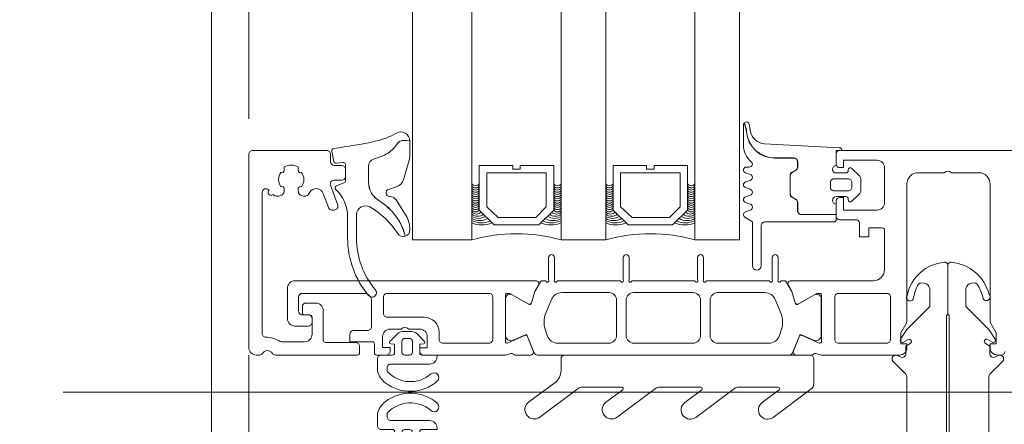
# Model space of a CAD drawing. Header units: millimetres. Extents: x 213386 to 459888, y 74252 to 208052.
# Tile 242 of 256: x 373011 to 373143, y 192253 to 192307. Entities that reach past the tile are written whole.
import ezdxf

# ---------------------------------------------------------------- set-up
doc = ezdxf.new("R2010")
doc.units = ezdxf.units.MM
doc.linetypes.add('ČÁRKOVANÁ', pattern=[19.05, 12.7, -6.35])
doc.layers.get('Defpoints').update_dxf_attribs({"color": 255, "lineweight": 0})
doc.layers.add('FASÁDA DETAILNÍ', color=255, linetype='Continuous', lineweight=0)
doc.layers.add('NOVA', color=255, linetype='Continuous', lineweight=0)
doc.styles.add('CS-ROMANS', font='romans.shx', dxfattribs={"width": 0.75, "oblique": 5})
doc.dimstyles.new('A_KÓTA_50', dxfattribs={"dimtxt": 110, "dimasz": 2, "dimexe": 100, "dimexo": 1500, "dimgap": 40, "dimtad": 1, "dimrnd": 1, "dimdsep": 46, "dimtxsty": 'CS-ROMANS', "dimblk": 'KOT_CARA20', "dimcen": 45, "dimse1": 1, "dimse2": 1, "dimclrd": 256, "dimclre": 256, "dimclrt": 256, "dimadec": 0, "dimazin": 0, "dimtfac": 1, "dimtix": 1, "dimtmove": 2, "dimatfit": 3, "dimldrblk": 'OBLIQUE', "dimfxl": 100, "dimtolj": 1, "dimarcsym": 0})

# ---------------------------------------------------------------- blocks, each defined once
blk = doc.blocks.new('244748_a')
blk.add_lwpolyline([(8.32, -1.69, 0.082248), (6.34, -0.9, -1.09695), (6.94, -0.1, -0.315353), (11.26, -5.15, -0.480529), (10.87, -5.64), (4.27, -5.64), (4.08, -5.45), (-16.53, -5.45), (-16.72, -5.64), (-20.43, -5.64, 0.574019), (-21.93, -4.78), (-22.99, -5.4, 0.524827), (-22.99, -5.9), (-21.93, -6.52, 0.574021), (-20.43, -5.66), (-16.72, -5.66), (-16.53, -5.85), (4.08, -5.85), (4.27, -5.66), (10.87, -5.66, -0.480529), (11.26, -6.15, -0.326229), (6.88, -11.09, -1.09695), (6.28, -10.3, 0.081457), (8.32, -9.61, 0.599203), (7.48, -8.05), (5.52, -8.05, 0.198965), (5.17, -8.2), (2.22, -11.15), (0.93, -12.01, -0.738038), (0.51, -11.62), (0.87, -11, 1), (0.35, -10.7), (0, -11.3), (-0.98, -11.3, 0.619205), (-1.45, -12.06), (-1.28, -12.43, -0.808139), (-2.04, -13.04), (-3.63, -11.44, 0.198906), (-4.34, -11.15), (-14.99, -11.15, -0.198936), (-16.76, -10.42), (-18.98, -8.2, 0.198942), (-19.33, -8.05), (-20.67, -8.05, 0.500217), (-21.09, -8.73, 0.122037), (-18.5, -10.27, -1.093735), (-19.1, -11.07, -0.240768), (-23.7, -6.07, -0.106226), (-23.7, -5.23, -0.256232), (-19, -0.13, -1.093735), (-18.4, -0.92, 0.116856), (-21.09, -2.57, 0.500217), (-20.67, -3.25), (-19.33, -3.25, 0.198942), (-18.98, -3.1), (-16.75, -0.88, -0.198936), (-14.99, -0.15), (-4.34, -0.15, 0.198907), (-3.63, 0.14), (-2.04, 1.74, -0.808139), (-1.28, 1.13), (-1.45, 0.76, 0.619205), (-0.98, 0), (0, 0), (0.35, -0.6, 1), (0.87, -0.3), (0.51, 0.32, -0.738038), (0.93, 0.71), (2.22, -0.15), (5.17, -3.1, 0.198965), (5.52, -3.25), (7.48, -3.25, 0.599203)], format="xyb", close=True)
blk = doc.blocks.new('284336')
for points in [[(-0.7, -9.6), (-10, -9.6, 0.414511), (-10.51, -10.11), (-10.51, -15.51, -1), (-11.69, -15.51), (-11.69, -9.6), (-12.69, -8.95, -0.668884), (-12.6, -8.23), (-11.99, -8.01, 0.766384), (-11.99, -7.21), (-12.6, -6.99, -0.76831), (-12.6, -6.23), (-11.99, -6.01, 0.766384), (-11.99, -5.21), (-12.6, -4.99, -0.76831), (-12.6, -4.23), (-11.99, -4.01, 0.766384), (-11.99, -3.21), (-12.6, -2.99, -0.877523), (-12.5, -2.22), (-12.1, -2.22, 0.698129), (-11.83, -1.5, -0.220231), (-12.89, 0.78), (-12.89, 3.45, -0.157143), (-12.82, 3.68), (-12.69, 3.42, -0.067482), (-12.48, 2.53, 0.393136), (-8.66, -1.02), (-6.1, -1.02, -0.414214), (-5.61, -1.51), (-5.61, -2.22, -0.267949), (-5.85, -2.65), (-6.35, -2.93, 0.267949), (-6.61, -3.38), (-6.61, -5.84, 0.267949), (-6.35, -6.29), (-5.85, -6.57, -0.267949), (-5.61, -7), (-5.61, -8.11, 0.414215), (-5.1, -8.62), (-0.41, -8.62), (-0.41, -9.31, -0.414212), (-0.7, -9.6)], [(-0.41, 0), (-0.41, -2, 0.990243), (-0.4, -3.02), (0.9, -3.02, 0.414214), (1.21, -2.71), (1.21, -2.61, -0.668123), (1.71, -2.4), (2.75, -3.45, -0.199004), (2.89, -3.79), (2.89, -5.43, -0.199038), (2.75, -5.77), (1.71, -6.82, -0.668191), (1.21, -6.61), (1.21, -6.51, 0.414214), (0.9, -6.2), (-0.4, -6.2, 0.990269), (-0.41, -7.22), (-0.41, -8.6), (-5.1, -8.6, -0.414215), (-5.59, -8.11), (-5.59, -7, 0.267949), (-5.84, -6.56), (-6.34, -6.27, -0.267949), (-6.59, -5.84), (-6.59, -3.38, -0.267949), (-6.34, -2.95), (-5.84, -2.66, 0.267949), (-5.59, -2.22), (-5.59, -1.51, 0.414214), (-6.1, -1), (-8.66, -1, -0.393156), (-12.46, 2.53, 0.067572), (-12.67, 3.43), (-12.8, 3.7, -0.637545), (-12.12, 3.53), (-11.92, 2.53, 0.344315), (-10.06, 0.91), (0, 0.38, -0.406913), (0.39, 0), (-0.41, 0)], [(1.7, -4.31, 0.414235), (1.2, -3.81), (-0.7, -3.81, 0.414214), (-1.2, -4.31), (-1.2, -4.91, 0.414214), (-0.7, -5.41), (1.2, -5.41, 0.414235), (1.7, -4.91), (1.7, -4.31)]]:
    blk.add_lwpolyline(points, format="xyb", close=True)
blk = doc.blocks.new('433270')
blk.add_lwpolyline([(1, 0, 0.414364), (0, -1), (0, -1.4, 0.255924), (0.23, -1.83, -0.547723), (0.23, -3.17, 0.255924), (0, -3.6), (0, -14.6, 0.414214), (0.3, -14.9), (1.2, -14.9, 0.414214), (1.7, -14.4), (1.7, -10.3, -0.414214), (2, -10), (6, -10, 0.414248), (7, -9), (7, -7.7, 0.414179), (6.5, -7.2), (5.7, -7.2, 0.414232), (5.4, -7.5), (5.4, -8.2, -0.414198), (5.1, -8.5), (2.8, -8.5, -0.414204), (1.8, -7.5), (1.8, -4.49, -0.147432), (1.97, -3.94, 0.147461), (2.4, -2.5), (2.4, -2.3, -0.414214), (2.9, -1.8), (21.87, -1.8, -0.668178), (22.22, -2.65), (22.16, -2.72, 1), (21.59, -3.29), (21.52, -3.35, 0.198912), (21.38, -3.71), (21.38, -4.05, 0.414214), (22.08, -4.75), (22.38, -4.75, 0.576988), (22.64, -4.3, -0.311246), (24.56, -4.3, 0.576988), (24.82, -4.75), (25.3, -4.75, -0.260065), (25.3, -6.65), (24.82, -6.65, 0.576988), (24.56, -7.1, -0.311246), (22.64, -7.1, 0.576988), (22.38, -6.65), (22.08, -6.65, 0.414214), (21.38, -7.35), (21.38, -7.61, 0.267949), (21.63, -8.04), (21.89, -8.2, -0.637047), (21.73, -10), (19.83, -10.7, 0.315299), (19.5, -11.17), (19.5, -11.49, 0.520567), (20.17, -11.96), (22.83, -10.99, -0.520567), (23.5, -11.46), (23.5, -12.5, 0.414062), (24, -13), (25, -13, 0.414186), (25.5, -12.5), (25.5, -11.5, -0.414182), (26, -11), (27, -11, 0.414214), (27.5, -10.5), (27.5, -0.5, 0.414214), (27, 0), (1, 0)], format="xyb", close=True)
blk = doc.blocks.new('284325')
for points in [[(0.84, -5.23, -0.560316), (0.94, -4.73), (1.94, -4.36, 0.3153), (2.14, -4.08), (2.14, -1.89, 0.451558), (1.8, -1.59), (0.9, -1.7, -0.399586), (0.57, -1.46), (0.3, -0.07, -0.415977), (0.53, 0.29, 0.024107), (6.15, 1.24, 0.076636), (8.99, 2.34, -0.577615), (10.79, 1.3), (10.02, 1.37, 0.283171), (9.08, 0.9, -0.168429), (7.07, -0.74), (5.9, -1.16, 0.315302), (5.24, -2.1), (5.24, -4.21, 0.269719), (6.76, -6.82, -0.194797), (10.18, -11.53, -0.342663), (9.17, -11.17, 0.119207), (5.43, -7.59, 0.578571), (3.63, -8.62), (3.63, -11.77, 0.176415), (6.16, -18.72, -1), (5.24, -19.49, -0.176415), (2.43, -11.77), (2.43, -8.89, 0.208286), (0.84, -5.23)], [(8.95, -6.65), (10.32, -8.78, -0.134555), (10.79, -10.63, -0.339795), (10.19, -11.53, 0.194788), (6.76, -6.81, -0.269736), (5.25, -4.21), (5.25, -2.1, -0.315302), (5.9, -1.17), (7.07, -0.74, 0.168429), (9.09, 0.89, -0.283167), (10.01, 1.36), (10.79, 1.29), (10.79, -0.74, -0.070852), (10.71, -1.3), (9.95, -3.93, -0.241839), (9.08, -4.83), (7.93, -5.22, 0.836024), (8.08, -6.19), (8.11, -6.19, -0.255349), (8.95, -6.65)]]:
    blk.add_lwpolyline(points, format="xyb", close=True)
blk = doc.blocks.new('288126')
for points in [[(-16.5, 0), (16.5, 0)], [(-17, -2.08), (-17, -0.5)], [(17, -0.5), (17, -3.8)], [(-21.36, -6.34), (-17.8, -3.69)], [(-14.71, -4.5), (-19.87, -8.34)], [(-8.83, -4.3), (-14.11, -4.3)], [(-10.96, -6.34), (-8.71, -4.66)], [(-4.31, -4.5), (-9.47, -8.34)], [(1.81, -4.3), (-3.71, -4.3)], [(-0.35, -6.36), (1.93, -4.66)], [(6.33, -4.5), (1.14, -8.37)], [(12.21, -4.3), (6.93, -4.3)], [(10.05, -6.36), (12.33, -4.66)], [(16.6, -4.6), (11.54, -8.37)]]:
    blk.add_lwpolyline(points)
for centre, radius, start, end in [((16.5, -0.5), 0.5, 0, 90), ((-16.5, -0.5), 0.5, 90, 180), ((16, -3.8), 1, 306.7059, 0), ((-20.61, -7.34), 1.25, 126.7059, 306.7059), ((-10.21, -7.34), 1.25, 126.7059, 306.7059), ((0.4, -7.37), 1.25, 126.7059, 306.7059), ((10.8, -7.37), 1.25, 126.7059, 306.7059)]:
    blk.add_arc(centre, radius, start, end)
at = {"extrusion": (0, 0, -1)}
for centre, radius, start, end in [((19, -2.08), 2, 180, 233.2941), ((14.11, -5.3), 1, 53.2941, 90), ((8.83, -4.5), 0.2, 90, 233.2941), ((3.71, -5.3), 1, 53.2941, 90), ((-1.81, -4.5), 0.2, 90, 233.2941), ((-6.93, -5.3), 1, 53.2941, 90), ((-12.21, -4.5), 0.2, 90, 233.2941)]:
    blk.add_arc(centre, radius, start, end, dxfattribs=at)
blk = doc.blocks.new('246426')
for points in [[(-1.84, 0.64), (-2.86, -0.38, 0.198926), (-3.15, -1.09), (-3.15, -2.31, 0.198926), (-2.86, -3.02), (-1.84, -4.04, 0.637051), (-1.5, -3.92), (-1.45, -3.4), (-0.3, -3.4, -0.41484), (0, -3.7), (0, -5.19, 0.414232), (0.5, -5.69), (2.14, -5.69, 0.071862), (2.2, -5.68, 0.157876), (3.73, -4.64, 0.360336), (3.48, 2.39, 0.964062), (2.54, 1.48, -0.403385), (2.25, -4.34, -0.190964), (2.11, -4.39), (1.7, -4.39, -0.414214), (1.2, -3.89), (1.2, 1.31, 0.414201), (0.2, 2.31), (0, 2.31), (0, 0.3, -0.414214), (-0.3, 0), (-1.45, 0), (-1.5, 0.52, 0.637051), (-1.84, 0.64)], [(-2.25, -1.4, -0.414214), (-1.85, -1), (-0.4, -1, -0.414214), (0, -1.4), (0, -2, -0.414214), (-0.4, -2.4), (-1.85, -2.4, -0.414214), (-2.25, -2), (-2.25, -1.4)]]:
    blk.add_lwpolyline(points, format="xyb", close=True)
blk = doc.blocks.new('A$C29162560')
at = {"layer": 'FASÁDA DETAILNÍ'}
for p, q in [((-913, -9654.5), (-913, -7745.5)), ((-905, -7745.5), (-905, -9654.5)), ((-893, -9654.5), (-893, -7745.5)), ((-887, -7745.5), (-887, -9654.5)), ((-875, -9654.5), (-875, -7745.5)), ((-869, -7745.5), (-869, -9654.5)), ((-905, -9654.5), (-913, -9654.5)), ((-887, -9654.5), (-893, -9654.5)), ((-869, -9654.5), (-875, -9654.5)), ((-959.95, -9675), (-591.71, -9675)), ((-959.95, -9675), (-591.71, -9675))]:
    blk.add_line(p, q, dxfattribs=at)
for points in [[(25640, -21740), (-940, -21740), (-940, 1940), (25640, 1940)], [(-894, -9644.5), (-894, -9650.5), (-896, -9652.5), (-902, -9652.5), (-904, -9650.5), (-904, -9644.5), (-899.5, -9644.5), (-899.5, -9645), (-898.5, -9645), (-898.5, -9644.5)], [(-894, -9644.5), (-894, -9650.5), (-896, -9652.5), (-902, -9652.5), (-904, -9650.5), (-904, -9644.5), (-899.5, -9644.5), (-899.5, -9645), (-898.5, -9645), (-898.5, -9644.5)], [(-876, -9644.5), (-876, -9650.5), (-878, -9652.5), (-884, -9652.5), (-886, -9650.5), (-886, -9644.5), (-881.5, -9644.5), (-881.5, -9645), (-880.5, -9645), (-880.5, -9644.5)], [(-876, -9644.5), (-876, -9650.5), (-878, -9652.5), (-884, -9652.5), (-886, -9650.5), (-886, -9644.5), (-881.5, -9644.5), (-881.5, -9645), (-880.5, -9645), (-880.5, -9644.5)], [(-903, -9645.5), (-895, -9645.5), (-895, -9650.09), (-896.41, -9651.5), (-901.45, -9651.5), (-903, -9650.09)], [(-903, -9645.5), (-895, -9645.5), (-895, -9650.09), (-896.41, -9651.5), (-901.45, -9651.5), (-903, -9650.09)], [(-885, -9645.5), (-877, -9645.5), (-877, -9650.09), (-878.41, -9651.5), (-883.45, -9651.5), (-885, -9650.09)], [(-885, -9645.5), (-877, -9645.5), (-877, -9650.09), (-878.41, -9651.5), (-883.45, -9651.5), (-885, -9650.09)]]:
    blk.add_lwpolyline(points, close=True, dxfattribs=at)
at = {"layer": 'FASÁDA DETAILNÍ', "linetype": 'ČÁRKOVANÁ', "ltscale": 5}
blk.add_lwpolyline([(25635, -21735), (-935, -21735), (-935, 1935), (25635, 1935)], close=True, dxfattribs=at)
at = {"layer": 'FASÁDA DETAILNÍ'}
blk.add_lwpolyline([(-707, -9642.5), (-855.5, -9642.5, 0.414214), (-856, -9643), (-856, -9644.3, 0.41422), (-855.5, -9644.8), (-855, -9644.8), (-855, -9643.8), (-850.5, -9643.8, -0.414214), (-849.5, -9644.8), (-849.5, -9649.5, -0.414214), (-850.5, -9650.5), (-855, -9650.5), (-855, -9648.8), (-855.5, -9648.8, 0.414201), (-856, -9649.3), (-856, -9651.3, 0.414214), (-855.5, -9651.8), (-853.36, -9651.8, -0.414214), (-852.86, -9652.3), (-852.86, -9654.1), (-851.61, -9654.1), (-851.61, -9652.9), (-849.8, -9652.9, -0.414214), (-849.5, -9653.2), (-849.5, -9658.5, -0.414167), (-851, -9660), (-858, -9660), (-862.1, -9660, 0.57735), (-862.44, -9660.6), (-861.95, -9661.46), (-861.52, -9662.96, 0.488701), (-861.08, -9663.13), (-858.61, -9661.7), (-858.19, -9661.7, -0.432566), (-858, -9661.9), (-858, -9668.2, -0.548397), (-858.28, -9668.39), (-860.66, -9667.32, 0.425336), (-860.93, -9667.43), (-861.75, -9669.45, 0.531563), (-861.38, -9670), (-859.31, -9670, 0.231306), (-859.07, -9669.89, -0.306185), (-858.76, -9669.78), (-858, -9670), (-847.49, -9670, 0.414214), (-846.49, -9669), (-846.49, -9668.5), (-847.29, -9668.5), (-847.29, -9667), (-846.63, -9665.86, 0.13165), (-846.5, -9665.36), (-846.5, -9646.99, -0.414214), (-845, -9645.49), (-841.5, -9645.49, -0.399985), (-840.5, -9645.49), (-836.8, -9645.49, -0.414214), (-835.3, -9646.99), (-835.3, -9665.36, 0.13165), (-835.17, -9665.86), (-834.51, -9667), (-834.51, -9668.5), (-835.31, -9668.5), (-835.31, -9669, 0.414214), (-834.31, -9670), (-833.8, -9670, 0.414214), (-833.3, -9669.5)], format="xyb", dxfattribs=at)
blk.add_lwpolyline([(-707, -9642.5), (-855.5, -9642.5, 0.414214), (-856, -9643), (-856, -9644.3, 0.41422), (-855.5, -9644.8), (-855, -9644.8), (-855, -9643.8), (-850.5, -9643.8, -0.414214), (-849.5, -9644.8), (-849.5, -9649.5, -0.414214), (-850.5, -9650.5), (-855, -9650.5), (-855, -9648.8), (-855.5, -9648.8, 0.414201), (-856, -9649.3), (-856, -9651.3, 0.414214), (-855.5, -9651.8), (-853.36, -9651.8, -0.414214), (-852.86, -9652.3), (-852.86, -9654.1), (-851.61, -9654.1), (-851.61, -9652.9), (-849.8, -9652.9, -0.414214), (-849.5, -9653.2), (-849.5, -9658.5, -0.414167), (-851, -9660), (-858, -9660), (-862.1, -9660, 0.57735), (-862.44, -9660.6), (-861.95, -9661.46), (-861.52, -9662.96, 0.488701), (-861.08, -9663.13), (-858.61, -9661.7), (-858.19, -9661.7, -0.432566), (-858, -9661.9), (-858, -9668.2, -0.548397), (-858.28, -9668.39), (-860.66, -9667.32, 0.425336), (-860.93, -9667.43), (-861.75, -9669.45, 0.531563), (-861.38, -9670), (-859.31, -9670, 0.231306), (-859.07, -9669.89, -0.306185), (-858.76, -9669.78), (-858, -9670), (-847.49, -9670, 0.414214), (-846.49, -9669), (-846.49, -9668.5), (-847.29, -9668.5), (-847.29, -9667), (-846.63, -9665.86, 0.13165), (-846.5, -9665.36), (-846.5, -9646.99, -0.414214), (-845, -9645.49), (-841.5, -9645.49, -0.399985), (-840.5, -9645.49), (-836.8, -9645.49, -0.414214), (-835.3, -9646.99), (-835.3, -9665.36, 0.13165), (-835.17, -9665.86), (-834.51, -9667), (-834.51, -9668.5), (-835.31, -9668.5), (-835.31, -9669, 0.414214), (-834.31, -9670), (-833.8, -9670, 0.414214), (-833.3, -9669.5)], format="xyb", dxfattribs=at)
for points in [[(-862.34, -9670), (-874.25, -9670), (-896.16, -9670, -0.305837), (-896.62, -9669.69), (-897.55, -9667.4, 0.425336), (-897.81, -9667.29), (-899.43, -9668.01, -0.543753), (-900.49, -9667.32), (-900.49, -9662.42, -0.578182), (-899.59, -9661.9), (-897.4, -9663.16, 0.488505), (-896.96, -9662.99), (-896.52, -9661.47), (-895.76, -9660.15, -0.282478), (-895.49, -9660), (-895.04, -9660, 1.447009), (-894.69, -9659.87), (-894.69, -9656.9, -1), (-893.89, -9656.9), (-893.89, -9659.87, 1.447009), (-893.54, -9660), (-885, -9660, 1.447009), (-884.65, -9659.87), (-884.65, -9656.9, -1), (-883.85, -9656.9), (-883.85, -9659.87, 1.447009), (-883.5, -9660), (-875, -9660, 1.447009), (-874.65, -9659.87), (-874.65, -9656.9, -1), (-873.85, -9656.9), (-873.85, -9659.87, 1.447009), (-873.5, -9660), (-864.96, -9660, 1.447009), (-864.61, -9659.87), (-864.61, -9656.9, -1), (-863.81, -9656.9), (-863.81, -9659.87, 1.447009), (-863.46, -9660), (-863.01, -9660, -0.282478), (-862.74, -9660.15), (-861.98, -9661.47), (-861.54, -9662.99, 0.488505), (-861.1, -9663.16), (-858.91, -9661.9, -0.578182), (-858.01, -9662.42), (-858.01, -9667.32, -0.543753), (-859.07, -9668.01), (-860.69, -9667.29, 0.425336), (-860.95, -9667.4), (-861.88, -9669.69, -0.305837), (-862.34, -9670)], [(-862.34, -9670), (-874.25, -9670), (-896.16, -9670, -0.305837), (-896.62, -9669.69), (-897.55, -9667.4, 0.425336), (-897.81, -9667.29), (-899.43, -9668.01, -0.543753), (-900.49, -9667.32), (-900.49, -9662.42, -0.578182), (-899.59, -9661.9), (-897.4, -9663.16, 0.488505), (-896.96, -9662.99), (-896.52, -9661.47), (-895.76, -9660.15, -0.282478), (-895.49, -9660), (-895.04, -9660, 1.447009), (-894.69, -9659.87), (-894.69, -9656.9, -1), (-893.89, -9656.9), (-893.89, -9659.87, 1.447009), (-893.54, -9660), (-885, -9660, 1.447009), (-884.65, -9659.87), (-884.65, -9656.9, -1), (-883.85, -9656.9), (-883.85, -9659.87, 1.447009), (-883.5, -9660), (-875, -9660, 1.447009), (-874.65, -9659.87), (-874.65, -9656.9, -1), (-873.85, -9656.9), (-873.85, -9659.87, 1.447009), (-873.5, -9660), (-864.96, -9660, 1.447009), (-864.61, -9659.87), (-864.61, -9656.9, -1), (-863.81, -9656.9), (-863.81, -9659.87, 1.447009), (-863.46, -9660), (-863.01, -9660, -0.282478), (-862.74, -9660.15), (-861.98, -9661.47), (-861.54, -9662.99, 0.488505), (-861.1, -9663.16), (-858.91, -9661.9, -0.578182), (-858.01, -9662.42), (-858.01, -9667.32, -0.543753), (-859.07, -9668.01), (-860.69, -9667.29, 0.425336), (-860.95, -9667.4), (-861.88, -9669.69, -0.305837), (-862.34, -9670)], [(-900.5, -9670), (-911.5, -9670, -0.414426), (-912, -9669.5), (-912, -9669.01), (-911, -9669.01), (-911, -9667.51, 0.414214), (-912, -9666.51), (-913.5, -9666.51, 0.399985), (-914.5, -9666.51), (-916, -9666.51, 0.414214), (-917, -9667.51), (-917, -9669), (-916, -9669), (-916, -9669.5, -0.414456), (-916.5, -9670), (-917.8, -9670, -0.413971), (-918.1, -9669.7), (-918.1, -9668.5, 0.414214), (-918.4, -9668.2), (-921.4, -9668.2), (-921.4, -9667.2, -0.414214), (-920.9, -9666.7), (-919, -9666.7, 0.414214), (-918.5, -9666.2), (-918.5, -9662.7, 0.414206), (-919.5, -9661.7), (-927.8, -9661.7, 0.414206), (-928.3, -9662.2), (-928.3, -9664.1, 0.414219), (-927.8, -9664.6), (-927, -9664.6, -0.414214), (-926.5, -9665.1), (-926.5, -9665.6, -0.414214), (-927, -9666.1), (-928.8, -9666.1, -0.414214), (-929.8, -9665.1), (-929.8, -9661, -0.414214), (-928.8, -9660), (-900.5, -9660), (-896.4, -9660, -0.57735), (-896.05, -9660.6), (-896.55, -9661.46), (-896.98, -9662.96, -0.488701), (-897.42, -9663.13), (-899.88, -9661.7), (-900.31, -9661.7, 0.432566), (-900.5, -9661.9), (-900.5, -9668.2, 0.548397), (-900.22, -9668.39), (-897.83, -9667.32, -0.425336), (-897.57, -9667.43), (-896.75, -9669.45, -0.531563), (-897.12, -9670), (-899.19, -9670, -0.231306), (-899.42, -9669.89, 0.306185), (-899.74, -9669.78), (-900.5, -9670)], [(-900.5, -9670), (-911.5, -9670, -0.414426), (-912, -9669.5), (-912, -9669.01), (-911, -9669.01), (-911, -9667.51, 0.414214), (-912, -9666.51), (-913.5, -9666.51, 0.399985), (-914.5, -9666.51), (-916, -9666.51, 0.414214), (-917, -9667.51), (-917, -9669), (-916, -9669), (-916, -9669.5, -0.414456), (-916.5, -9670), (-917.8, -9670, -0.413971), (-918.1, -9669.7), (-918.1, -9668.5, 0.414214), (-918.4, -9668.2), (-921.4, -9668.2), (-921.4, -9667.2, -0.414214), (-920.9, -9666.7), (-919, -9666.7, 0.414214), (-918.5, -9666.2), (-918.5, -9662.7, 0.414206), (-919.5, -9661.7), (-927.8, -9661.7, 0.414206), (-928.3, -9662.2), (-928.3, -9664.1, 0.414219), (-927.8, -9664.6), (-927, -9664.6, -0.414214), (-926.5, -9665.1), (-926.5, -9665.6, -0.414214), (-927, -9666.1), (-928.8, -9666.1, -0.414214), (-929.8, -9665.1), (-929.8, -9661, -0.414214), (-928.8, -9660), (-900.5, -9660), (-896.4, -9660, -0.57735), (-896.05, -9660.6), (-896.55, -9661.46), (-896.98, -9662.96, -0.488701), (-897.42, -9663.13), (-899.88, -9661.7), (-900.31, -9661.7, 0.432566), (-900.5, -9661.9), (-900.5, -9668.2, 0.548397), (-900.22, -9668.39), (-897.83, -9667.32, -0.425336), (-897.57, -9667.43), (-896.75, -9669.45, -0.531563), (-897.12, -9670), (-899.19, -9670, -0.231306), (-899.42, -9669.89, 0.306185), (-899.74, -9669.78), (-900.5, -9670)], [(-902.7, -9661.7), (-916.4, -9661.7, 0.414214), (-916.9, -9662.2), (-916.9, -9664.41, 0.414214), (-916.4, -9664.91), (-911.43, -9664.91, -0.411139), (-909.4, -9666.91), (-909.4, -9667.9, 0.414214), (-908.9, -9668.4), (-902.7, -9668.4, 0.414214), (-902.2, -9667.9), (-902.2, -9662.2, 0.414214), (-902.7, -9661.7)], [(-902.7, -9661.7), (-916.4, -9661.7, 0.414214), (-916.9, -9662.2), (-916.9, -9664.41, 0.414214), (-916.4, -9664.91), (-911.43, -9664.91, -0.411139), (-909.4, -9666.91), (-909.4, -9667.9, 0.414214), (-908.9, -9668.4), (-902.7, -9668.4, 0.414214), (-902.2, -9667.9), (-902.2, -9662.2, 0.414214), (-902.7, -9661.7)], [(-893.45, -9668.4), (-886.55, -9668.4, 0.414218), (-885.55, -9667.4), (-885.55, -9662.6, 0.414218), (-886.55, -9661.6), (-892.91, -9661.6, 0.305619), (-894.3, -9662.54), (-895.08, -9664.46, 0.176429), (-895.15, -9666.51), (-894.88, -9667.36, 0.324916), (-893.45, -9668.4)], [(-893.45, -9668.4), (-886.55, -9668.4, 0.414218), (-885.55, -9667.4), (-885.55, -9662.6, 0.414218), (-886.55, -9661.6), (-892.91, -9661.6, 0.305619), (-894.3, -9662.54), (-895.08, -9664.46, 0.176429), (-895.15, -9666.51), (-894.88, -9667.36, 0.324916), (-893.45, -9668.4)], [(-883.25, -9668.4), (-875.25, -9668.4, 0.414214), (-874.25, -9667.4), (-874.25, -9662.6, 0.414214), (-875.25, -9661.6), (-883.25, -9661.6, 0.414214), (-884.25, -9662.6), (-884.25, -9667.4, 0.414214), (-883.25, -9668.4)], [(-883.25, -9668.4), (-875.25, -9668.4, 0.414214), (-874.25, -9667.4), (-874.25, -9662.6, 0.414214), (-875.25, -9661.6), (-883.25, -9661.6, 0.414214), (-884.25, -9662.6), (-884.25, -9667.4, 0.414214), (-883.25, -9668.4)], [(-871.95, -9668.4), (-865.05, -9668.4, 0.324916), (-863.62, -9667.36), (-863.35, -9666.51, 0.176429), (-863.42, -9664.46), (-864.2, -9662.54, 0.305619), (-865.59, -9661.6), (-871.95, -9661.6, 0.414218), (-872.95, -9662.6), (-872.95, -9667.4, 0.414218), (-871.95, -9668.4)], [(-871.95, -9668.4), (-865.05, -9668.4, 0.324916), (-863.62, -9667.36), (-863.35, -9666.51, 0.176429), (-863.42, -9664.46), (-864.2, -9662.54, 0.305619), (-865.59, -9661.6), (-871.95, -9661.6, 0.414218), (-872.95, -9662.6), (-872.95, -9667.4, 0.414218), (-871.95, -9668.4)], [(-848.7, -9667.9, -0.414214), (-849.2, -9668.4), (-855.7, -9668.4, -0.414214), (-856.2, -9667.9), (-856.2, -9662.2, -0.414214), (-855.7, -9661.7), (-849.2, -9661.7, -0.414214), (-848.7, -9662.2), (-848.7, -9667.9)], [(-848.7, -9667.9, -0.414214), (-849.2, -9668.4), (-855.7, -9668.4, -0.414214), (-856.2, -9667.9), (-856.2, -9662.2, -0.414214), (-855.7, -9661.7), (-849.2, -9661.7, -0.414214), (-848.7, -9662.2), (-848.7, -9667.9)]]:
    blk.add_lwpolyline(points, format="xyb", close=True, dxfattribs=at)
for centre, radius, start, end in [((-904.5, -9646.64), 0.596, 213.0366, 326.9634), ((-904.5, -9646.64), 0.596, 213.0366, 326.9634), ((-904.5, -9646.93), 0.596, 213.0366, 326.9634), ((-904.5, -9646.93), 0.596, 213.0366, 326.9634), ((-904.5, -9647.22), 0.596, 213.0366, 326.9634), ((-904.5, -9647.22), 0.596, 213.0366, 326.9634), ((-904.5, -9647.51), 0.596, 213.0366, 326.9634), ((-904.5, -9647.51), 0.596, 213.0366, 326.9634), ((-893.5, -9646.64), 0.596, 213.0366, 326.9634), ((-893.5, -9646.64), 0.596, 213.0366, 326.9634), ((-893.5, -9646.93), 0.596, 213.0366, 326.9634), ((-893.5, -9646.93), 0.596, 213.0366, 326.9634), ((-893.5, -9647.22), 0.596, 213.0366, 326.9634), ((-893.5, -9647.22), 0.596, 213.0366, 326.9634), ((-893.5, -9647.51), 0.596, 213.0366, 326.9634), ((-893.5, -9647.51), 0.596, 213.0366, 326.9634), ((-886.5, -9646.64), 0.596, 213.0366, 326.9634), ((-886.5, -9646.64), 0.596, 213.0366, 326.9634), ((-886.5, -9646.93), 0.596, 213.0366, 326.9634), ((-886.5, -9646.93), 0.596, 213.0366, 326.9634), ((-886.5, -9647.22), 0.596, 213.0366, 326.9634), ((-886.5, -9647.22), 0.596, 213.0366, 326.9634), ((-886.5, -9647.51), 0.596, 213.0366, 326.9634), ((-886.5, -9647.51), 0.596, 213.0366, 326.9634), ((-875.5, -9646.64), 0.596, 213.0366, 326.9634), ((-875.5, -9646.64), 0.596, 213.0366, 326.9634), ((-875.5, -9646.93), 0.596, 213.0366, 326.9634), ((-875.5, -9646.93), 0.596, 213.0366, 326.9634), ((-875.5, -9647.22), 0.596, 213.0366, 326.9634), ((-875.5, -9647.22), 0.596, 213.0366, 326.9634), ((-875.5, -9647.51), 0.596, 213.0366, 326.9634), ((-875.5, -9647.51), 0.596, 213.0366, 326.9634), ((-904.5, -9647.81), 0.596, 213.0366, 326.9634), ((-904.5, -9647.81), 0.596, 213.0366, 326.9634), ((-904.5, -9648.1), 0.596, 213.0366, 326.9634), ((-904.5, -9648.1), 0.596, 213.0366, 326.9634), ((-904.5, -9648.39), 0.596, 213.0366, 326.9634), ((-904.5, -9648.39), 0.596, 213.0366, 326.9634), ((-904.5, -9648.68), 0.596, 213.0366, 326.9634), ((-904.5, -9648.68), 0.596, 213.0366, 326.9634), ((-904.5, -9648.98), 0.596, 213.0366, 326.9634), ((-904.5, -9648.98), 0.596, 213.0366, 326.9634), ((-893.5, -9647.81), 0.596, 213.0366, 326.9634), ((-893.5, -9647.81), 0.596, 213.0366, 326.9634), ((-893.5, -9648.1), 0.596, 213.0366, 326.9634), ((-893.5, -9648.1), 0.596, 213.0366, 326.9634), ((-893.5, -9648.39), 0.596, 213.0366, 326.9634), ((-893.5, -9648.39), 0.596, 213.0366, 326.9634), ((-893.5, -9648.68), 0.596, 213.0366, 326.9634), ((-893.5, -9648.68), 0.596, 213.0366, 326.9634), ((-893.5, -9648.98), 0.596, 213.0366, 326.9634), ((-893.5, -9648.98), 0.596, 213.0366, 326.9634), ((-886.5, -9647.81), 0.596, 213.0366, 326.9634), ((-886.5, -9647.81), 0.596, 213.0366, 326.9634), ((-886.5, -9648.1), 0.596, 213.0366, 326.9634), ((-886.5, -9648.1), 0.596, 213.0366, 326.9634), ((-886.5, -9648.39), 0.596, 213.0366, 326.9634), ((-886.5, -9648.39), 0.596, 213.0366, 326.9634), ((-886.5, -9648.68), 0.596, 213.0366, 326.9634), ((-886.5, -9648.68), 0.596, 213.0366, 326.9634), ((-886.5, -9648.98), 0.596, 213.0366, 326.9634), ((-886.5, -9648.98), 0.596, 213.0366, 326.9634), ((-875.5, -9647.81), 0.596, 213.0366, 326.9634), ((-875.5, -9647.81), 0.596, 213.0366, 326.9634), ((-875.5, -9648.1), 0.596, 213.0366, 326.9634), ((-875.5, -9648.1), 0.596, 213.0366, 326.9634), ((-875.5, -9648.39), 0.596, 213.0366, 326.9634), ((-875.5, -9648.39), 0.596, 213.0366, 326.9634), ((-875.5, -9648.68), 0.596, 213.0366, 326.9634), ((-875.5, -9648.68), 0.596, 213.0366, 326.9634), ((-875.5, -9648.98), 0.596, 213.0366, 326.9634), ((-875.5, -9648.98), 0.596, 213.0366, 326.9634), ((-904.5, -9649.27), 0.596, 213.0366, 326.9634), ((-904.5, -9649.27), 0.596, 213.0366, 326.9634), ((-904.5, -9649.56), 0.596, 213.0366, 326.9634), ((-904.5, -9649.56), 0.596, 213.0366, 326.9634), ((-904.5, -9649.85), 0.596, 213.0366, 326.9634), ((-904.5, -9649.85), 0.596, 213.0366, 326.9634), ((-904.5, -9650.15), 0.596, 213.0366, 326.9634), ((-904.5, -9650.15), 0.596, 213.0366, 326.9634), ((-893.5, -9649.27), 0.596, 213.0366, 326.9634), ((-893.5, -9649.27), 0.596, 213.0366, 326.9634), ((-893.5, -9649.56), 0.596, 213.0366, 326.9634), ((-893.5, -9649.56), 0.596, 213.0366, 326.9634), ((-893.5, -9649.85), 0.596, 213.0366, 326.9634), ((-893.5, -9649.85), 0.596, 213.0366, 326.9634), ((-893.5, -9650.15), 0.596, 213.0366, 326.9634), ((-893.5, -9650.15), 0.596, 213.0366, 326.9634), ((-886.5, -9649.27), 0.596, 213.0366, 326.9634), ((-886.5, -9649.27), 0.596, 213.0366, 326.9634), ((-886.5, -9649.56), 0.596, 213.0366, 326.9634), ((-886.5, -9649.56), 0.596, 213.0366, 326.9634), ((-886.5, -9649.85), 0.596, 213.0366, 326.9634), ((-886.5, -9649.85), 0.596, 213.0366, 326.9634), ((-886.5, -9650.15), 0.596, 213.0366, 326.9634), ((-886.5, -9650.15), 0.596, 213.0366, 326.9634), ((-875.5, -9649.27), 0.596, 213.0366, 326.9634), ((-875.5, -9649.27), 0.596, 213.0366, 326.9634), ((-875.5, -9649.56), 0.596, 213.0366, 326.9634), ((-875.5, -9649.56), 0.596, 213.0366, 326.9634), ((-875.5, -9649.85), 0.596, 213.0366, 326.9634), ((-875.5, -9649.85), 0.596, 213.0366, 326.9634), ((-875.5, -9650.15), 0.596, 213.0366, 326.9634), ((-875.5, -9650.15), 0.596, 213.0366, 326.9634), ((-904.36, -9650.16), 0.879, 223.5036, 316.0051), ((-904.36, -9650.16), 0.879, 223.5036, 316.0051), ((-904.21, -9650.07), 1.26, 231.5004, 308.0344), ((-904.21, -9650.07), 1.26, 231.5004, 308.0344), ((-904.08, -9649.91), 1.71, 237.3143, 302.7051), ((-904.08, -9649.91), 1.71, 237.3143, 302.7051), ((-903.93, -9649.66), 2.25, 241.5972, 298.4727), ((-903.93, -9649.66), 2.25, 241.5972, 298.4727), ((-903.76, -9649.32), 2.9, 244.7048, 294.6933), ((-903.76, -9649.32), 2.9, 244.7048, 294.6933), ((-894.24, -9649.32), 2.9, 245.3067, 295.2952), ((-894.24, -9649.32), 2.9, 245.3067, 295.2952), ((-894.07, -9649.66), 2.25, 241.5273, 298.4028), ((-894.07, -9649.66), 2.25, 241.5273, 298.4028), ((-893.92, -9649.91), 1.71, 237.2949, 302.6857), ((-893.92, -9649.91), 1.71, 237.2949, 302.6857), ((-893.79, -9650.07), 1.26, 231.9656, 308.4996), ((-893.79, -9650.07), 1.26, 231.9656, 308.4996), ((-893.64, -9650.16), 0.879, 223.9949, 316.4964), ((-893.64, -9650.16), 0.879, 223.9949, 316.4964), ((-886.36, -9650.16), 0.879, 223.5036, 316.0051), ((-886.36, -9650.16), 0.879, 223.5036, 316.0051), ((-886.21, -9650.07), 1.26, 231.5004, 308.0344), ((-886.21, -9650.07), 1.26, 231.5004, 308.0344), ((-886.08, -9649.91), 1.71, 237.3143, 302.7051), ((-886.08, -9649.91), 1.71, 237.3143, 302.7051), ((-885.93, -9649.66), 2.25, 241.5972, 298.4727), ((-885.93, -9649.66), 2.25, 241.5972, 298.4727), ((-885.76, -9649.32), 2.9, 244.7048, 294.6933), ((-885.76, -9649.32), 2.9, 244.7048, 294.6933), ((-876.24, -9649.32), 2.9, 245.3067, 295.2952), ((-876.24, -9649.32), 2.9, 245.3067, 295.2952), ((-876.07, -9649.66), 2.25, 241.5273, 298.4028), ((-876.07, -9649.66), 2.25, 241.5273, 298.4028), ((-875.92, -9649.91), 1.71, 237.2949, 302.6857), ((-875.92, -9649.91), 1.71, 237.2949, 302.6857), ((-875.79, -9650.07), 1.26, 231.9656, 308.4996), ((-875.79, -9650.07), 1.26, 231.9656, 308.4996), ((-875.64, -9650.16), 0.879, 223.9949, 316.4964), ((-875.64, -9650.16), 0.879, 223.9949, 316.4964), ((-903.65, -9648.95), 3.55, 247.591, 292.7062), ((-903.65, -9648.95), 3.55, 247.591, 292.7062), ((-894.35, -9648.95), 3.55, 247.2938, 292.409), ((-894.35, -9648.95), 3.55, 247.2938, 292.409), ((-885.65, -9648.95), 3.55, 247.591, 292.7062), ((-885.65, -9648.95), 3.55, 247.591, 292.7062), ((-876.35, -9648.95), 3.55, 247.2938, 292.409), ((-876.35, -9648.95), 3.55, 247.2938, 292.409), ((-899, -9676.39), 22.7, 74.6728, 105.3272), ((-899, -9676.39), 22.7, 74.6728, 105.3272), ((-881, -9676.39), 22.7, 74.6728, 105.3272), ((-881, -9676.39), 22.7, 74.6728, 105.3272)]:
    blk.add_arc(centre, radius, start, end, dxfattribs=at)
for name, p in [('284336', (-855.59, -9642.5)), ('284336', (-855.59, -9642.5)), ('284325', (-924.14, -9642.5)), ('284325', (-924.14, -9642.5)), ('288126', (-876.01, -9670)), ('288126', (-876.01, -9670))]:
    blk.add_blockref(name, p, dxfattribs=at)
for name, p, rotation in [('433270', (-935, -9670), 90), ('433270', (-935, -9670), 90), ('246426', (-912, -9670), 270), ('246426', (-912, -9670), 270)]:
    blk.add_blockref(name, p, dxfattribs=dict(at, rotation=rotation))
at = {"layer": 'FASÁDA DETAILNÍ', "xscale": -1, "rotation": 270}
for name, p in [('244748_a', (-835.34, -9668.78)), ('244748_a', (-835.34, -9668.78)), ('246426', (-912, -9680)), ('246426', (-912, -9680))]:
    blk.add_blockref(name, p, dxfattribs=at)
blk = doc.blocks.new('KOT_CARA20')
for p, q in [((0, 20), (0, -20)), ((0, 0), (14.142, 14.142)), ((0, 0), (-14.142, -14.142))]:
    blk.add_line(p, q)
blk = doc.blocks.new('*D3950')
at = {"lineweight": -2, "transparency": 16777216}
blk.add_line((373745.55, 181384.15), (373745.55, 202680.15), dxfattribs=at)
at = {"layer": 'Defpoints', "color": 0, "transparency": 16777216}
for p in [(373428.86, 202682.15), (373745.55, 202682.15), (373010.82, 181382.15)]:
    blk.add_point(p, dxfattribs=at)
at = {"lineweight": -2, "transparency": 16777216, "xscale": 2, "yscale": 2, "zscale": 2}
for p, rotation in [((373745.55, 202682.15), 90), ((373745.55, 181382.15), 270)]:
    blk.add_blockref('KOT_CARA20', p, dxfattribs=dict(at, rotation=rotation))
at = {"transparency": 16777216, "insert": (373643.05, 192725.83), "char_height": 110, "attachment_point": 5, "rotation": 90, "style": 'CS-ROMANS'}
blk.add_mtext('\\A1;21300', dxfattribs=at)
blk = doc.blocks.new('_OBLIQUE')
at = {"color": 0, "linetype": 'ByBlock', "ltscale": 15}
blk.add_line((-0.5, -0.5), (0.5, 0.5), dxfattribs=at)

msp = doc.modelspace()

# ---------------------------------------------------------------- block references
at = {"layer": 'NOVA'}
msp.add_blockref('A$C29162560', (373976.638, 201932.154), dxfattribs=at)

# ---------------------------------------------------------------- dimensions: what is measured, and where the dimension line sits
dim = msp.add_linear_dim(base=(373745.548, 202682.154), p1=(373010.825, 181382.154), p2=(373428.861, 202682.154), angle=90, dimstyle='A_KÓTA_50')
dim.commit()
dim.dimension.update_dxf_attribs({"geometry": '*D3950', "text_midpoint": (373643.048, 192725.83), "dimtype": 160})

doc.saveas('drawing.dxf')
